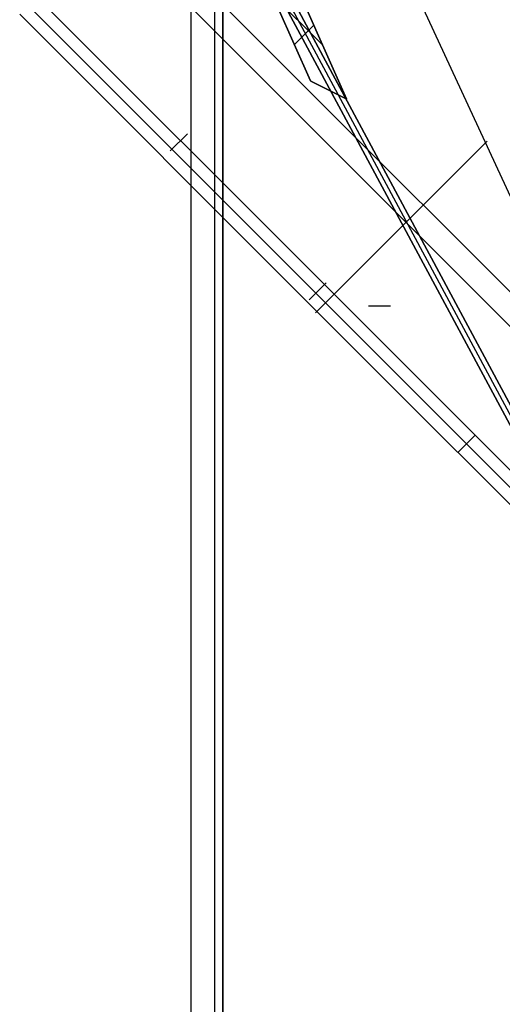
# Model space of a CAD drawing. Header units: millimetres. Extents: x -1690 to 192, y -898 to 54.
# Tile 76 of 256: x -1689 to -1660, y -43 to 18. Entities that reach past the tile are written whole.
import ezdxf

# ---------------------------------------------------------------- set-up
doc = ezdxf.new("R2010")
doc.units = ezdxf.units.MM
doc.header["$MEASUREMENT"] = 0
doc.layers.add('OVIDIO 186x93x72h', color=7, linetype='Continuous')

msp = doc.modelspace()

# ---------------------------------------------------------------- linework, layer by layer
at = {"layer": 'OVIDIO 186x93x72h', "extrusion": (0.265507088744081, 0.8812084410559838, -0.3911235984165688)}
for points in [[(1560.848365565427, 428.9805022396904), (1606.468101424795, 488.2006264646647)], [(1606.468101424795, 488.2006264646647), (1560.848365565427, 428.9805022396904)]]:
    msp.add_lwpolyline(points, dxfattribs=at)
at = {"layer": 'OVIDIO 186x93x72h', "extrusion": (0.2655604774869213, 0.8811853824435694, -0.3911393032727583)}
for points in [[(1560.843984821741, 427.4986469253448), (1607.164284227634, 487.6169424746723)], [(1607.164284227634, 487.6169424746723), (1560.843984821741, 427.4986469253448)]]:
    msp.add_lwpolyline(points, dxfattribs=at)
at = {"layer": 'OVIDIO 186x93x72h', "extrusion": (0.2028516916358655, -0.1089792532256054, 0.973126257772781)}
for points in [[(-750.5095210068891, 1609.817011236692), (-750.5095210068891, 1449.161166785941)], [(-750.5095210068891, 1449.161166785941), (-750.5095210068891, 1609.817011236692)]]:
    msp.add_lwpolyline(points, dxfattribs=at)
at = {"layer": 'OVIDIO 186x93x72h', "extrusion": (0.2028516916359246, -0.1089792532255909, 0.9731262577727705)}
msp.add_lwpolyline([(-750.8049910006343, 1609.81701123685), (-750.8049910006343, 1449.161166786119)], dxfattribs=at)
at = {"layer": 'OVIDIO 186x93x72h', "extrusion": (0.2028516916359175, -0.1089792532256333, 0.9731262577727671)}
for points in [[(-751.1004609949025, 1609.817011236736), (-751.1004609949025, 1449.161166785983)], [(-751.1004609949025, 1449.161166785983), (-751.1004609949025, 1609.817011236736)]]:
    msp.add_lwpolyline(points, dxfattribs=at)
at = {"layer": 'OVIDIO 186x93x72h', "extrusion": (0.265351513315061, 0.8812750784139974, -0.3910790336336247)}
for points in [[(1561.0770415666, 430.4126578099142), (1603.460689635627, 485.4620829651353)], [(1603.460689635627, 485.4620829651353), (1561.0770415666, 430.4126578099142)]]:
    msp.add_lwpolyline(points, dxfattribs=at)
at = {"layer": 'OVIDIO 186x93x72h', "extrusion": (0.265351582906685, 0.88127507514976, -0.3910789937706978)}
for points in [[(1603.63961871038, 485.3242801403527), (1561.255784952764, 430.274634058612)], [(1561.255784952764, 430.274634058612), (1603.63961871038, 485.3242801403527)]]:
    msp.add_lwpolyline(points, dxfattribs=at)
at = {"layer": 'OVIDIO 186x93x72h', "extrusion": (0.2357022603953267, -0.2357022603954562, 0.9428090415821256)}
msp.add_lwpolyline([(-1155.07277799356, 1376.762160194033), (-1155.07277799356, 1267.684356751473)], dxfattribs=at)
at = {"layer": 'OVIDIO 186x93x72h', "extrusion": (0.2357022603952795, -0.235702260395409, 0.9428090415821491)}
msp.add_lwpolyline([(-1156.02146129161, 1267.684356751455), (-1156.02146129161, 1376.762160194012)], dxfattribs=at)
at = {"layer": 'OVIDIO 186x93x72h', "extrusion": (0.235702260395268, -0.2357022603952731, 0.942809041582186)}
msp.add_lwpolyline([(-1158.867511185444, 1267.684356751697), (-1158.867511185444, 1376.762160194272)], dxfattribs=at)
at = {"layer": 'OVIDIO 186x93x72h', "extrusion": (0.2357022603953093, -0.2357022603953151, 0.9428090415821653)}
msp.add_lwpolyline([(-1157.918827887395, 1376.762160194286), (-1157.918827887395, 1267.684356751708)], dxfattribs=at)
at = {"layer": 'OVIDIO 186x93x72h', "extrusion": (0.8811853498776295, 0.2655605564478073, 0.3911393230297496)}
for points in [[(466.361054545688, 1224.926705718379), (512.6813350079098, 1285.044959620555)], [(512.6813350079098, 1285.044959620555), (466.361054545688, 1224.926705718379)]]:
    msp.add_lwpolyline(points, dxfattribs=at)
at = {"layer": 'OVIDIO 186x93x72h', "extrusion": (0.8812084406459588, 0.2655070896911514, 0.3911235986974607)}
for points in [[(511.8570497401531, 1285.56977938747), (466.2373187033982, 1226.349661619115)], [(466.2373187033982, 1226.349661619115), (511.8570497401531, 1285.56977938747)]]:
    msp.add_lwpolyline(points, dxfattribs=at)
at = {"layer": 'OVIDIO 186x93x72h'}
for points in [[(-1678.93964009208, -422.0917422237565), (-1678.93964009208, 27.58768300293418)], [(-1677.479766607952, -422.0917422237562), (-1677.479766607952, 27.5878316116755)], [(-1676.993142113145, 27.58768300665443), (-1676.993142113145, -422.0917422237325)], [(-1676.993142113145, -422.0917422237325), (-1676.993142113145, 27.58768300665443)], [(-1646.740866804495, -11.73552853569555), (-1682.93222170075, 24.45582636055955)], [(-1647.801377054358, -12.79603878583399), (-1683.985366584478, 23.38795074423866)], [(-1670.861290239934, 16.03450305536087), (-1673.958541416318, 19.13191749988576)], [(-1671.277763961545, 0.7799696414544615), (-1688.95083629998, 18.4530419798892)], [(-1671.277569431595, 0.7801641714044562), (-1652.751371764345, -17.74603349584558)], [(-1653.281776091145, -18.27643782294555), (-1671.807971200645, 0.2497624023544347)], [(-1671.807971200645, 0.2497624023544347), (-1653.281776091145, -18.27643782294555)], [(-1662.544873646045, -9.01333771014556), (-1661.484128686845, -7.952592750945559)]]:
    msp.add_lwpolyline(points, dxfattribs=at)
at = {"layer": 'OVIDIO 186x93x72h', "extrusion": (1, 0, 0)}
for points in [[(-422.0917422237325, 717.373581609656), (27.58768299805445, 717.3735813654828)], [(27.58768299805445, 717.3735813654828), (-422.0917422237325, 717.373581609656)], [(27.20815148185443, 715.0847275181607), (-422.0917422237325, 715.0847275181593)], [(-422.0917422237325, 715.0847275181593), (27.20815148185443, 715.0847275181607)]]:
    msp.add_lwpolyline(points, dxfattribs=at)
at = {"layer": 'OVIDIO 186x93x72h', "extrusion": (0.1089792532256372, -0.2028516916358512, 0.9731262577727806)}
for points in [[(-1465.210332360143, 960.7299847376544), (-1465.210332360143, 800.0741402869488)], [(-1465.210332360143, 800.0741402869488), (-1465.210332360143, 960.7299847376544)]]:
    msp.add_lwpolyline(points, dxfattribs=at)
at = {"layer": 'OVIDIO 186x93x72h', "extrusion": (0.1089792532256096, -0.2028516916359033, 0.9731262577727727)}
msp.add_lwpolyline([(-1464.914862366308, 960.72998473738), (-1464.914862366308, 800.0741402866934)], dxfattribs=at)
at = {"layer": 'OVIDIO 186x93x72h', "extrusion": (0.9999999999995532, 9.452204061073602e-07, 0)}
for points in [[(-422.0901568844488, 716.4272176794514), (27.20973682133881, 716.4263683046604)], [(27.20973682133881, 716.4263683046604), (-422.0901568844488, 716.4272176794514)]]:
    msp.add_lwpolyline(points, dxfattribs=at)
at = {"layer": 'OVIDIO 186x93x72h', "extrusion": (0.1089792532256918, -0.2028516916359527, 0.9731262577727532)}
for points in [[(-1464.619392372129, 800.0741402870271), (-1464.619392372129, 960.7299847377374)], [(-1464.619392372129, 960.7299847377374), (-1464.619392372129, 800.0741402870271)]]:
    msp.add_lwpolyline(points, dxfattribs=at)
at = {"layer": 'OVIDIO 186x93x72h', "extrusion": (0.8812750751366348, 0.2653515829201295, 0.3910789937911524)}
for points in [[(466.2725400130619, 1227.474882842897), (508.6561952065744, 1282.524296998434)], [(508.6561952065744, 1282.524296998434), (466.2725400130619, 1227.474882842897)]]:
    msp.add_lwpolyline(points, dxfattribs=at)
at = {"layer": 'OVIDIO 186x93x72h', "extrusion": (0.8812750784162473, 0.2653515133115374, 0.3910790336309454)}
for points in [[(466.0932895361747, 1227.612492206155), (508.477116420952, 1282.662149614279)], [(508.477116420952, 1282.662149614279), (466.0932895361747, 1227.612492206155)]]:
    msp.add_lwpolyline(points, dxfattribs=at)
at = {"layer": 'OVIDIO 186x93x72h', "extrusion": (0.1089854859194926, -0.2028612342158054, 0.9731235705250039)}
msp.add_lwpolyline([(-1462.781184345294, 954.1647892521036), (-1462.781184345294, 944.1226596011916)], dxfattribs=at)
at = {"layer": 'OVIDIO 186x93x72h', "extrusion": (0.1089792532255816, -0.2028516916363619, 0.9731262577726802)}
msp.add_lwpolyline([(-1462.193672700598, 954.1528372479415), (-1462.193672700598, 944.1107075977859)], dxfattribs=at)
at = {"layer": 'OVIDIO 186x93x72h', "extrusion": (0.1089792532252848, -0.202851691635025, 0.9731262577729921)}
msp.add_lwpolyline([(-1461.602732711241, 944.1107075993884), (-1461.602732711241, 954.1528372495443)], dxfattribs=at)
at = {"layer": 'OVIDIO 186x93x72h', "extrusion": (3.152902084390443e-06, -7.099553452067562e-06, 0.9999999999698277)}
for points in [[(-1669.384999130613, 12.71026163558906), (-1673.226336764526, 21.36000118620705)], [(-1673.226336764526, 21.36000118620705), (-1669.384999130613, 12.71026163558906)]]:
    msp.add_lwpolyline(points, dxfattribs=at)
at = {"layer": 'OVIDIO 186x93x72h', "extrusion": (3.152902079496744e-06, -7.099553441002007e-06, 0.9999999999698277)}
for points in [[(-1674.612792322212, 20.6051282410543), (-1671.598018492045, 13.81660535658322)], [(-1671.598018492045, 13.81660535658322), (-1674.612792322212, 20.6051282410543)]]:
    msp.add_lwpolyline(points, dxfattribs=at)
at = {"layer": 'OVIDIO 186x93x72h', "extrusion": (-0.0004026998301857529, 0.0004026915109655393, 0.9999998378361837)}
for points in [[(-1688.426103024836, 18.98865636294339), (-1670.748266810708, 1.31118821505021)], [(-1670.748266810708, 1.31118821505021), (-1688.426103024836, 18.98865636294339)]]:
    msp.add_lwpolyline(points, dxfattribs=at)
at = {"layer": 'OVIDIO 186x93x72h', "extrusion": (-8.002650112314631e-07, 8.002674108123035e-07, 0.9999999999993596)}
for points in [[(-1671.80797330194, 0.2497645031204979), (-1689.476442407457, 17.91828658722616)], [(-1689.476442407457, 17.91828658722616), (-1671.80797330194, 0.2497645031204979)]]:
    msp.add_lwpolyline(points, dxfattribs=at)
at = {"layer": 'OVIDIO 186x93x72h', "extrusion": (-1.531191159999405e-05, -1.531110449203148e-05, 0.9999999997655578)}
msp.add_lwpolyline([(-1671.389526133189, 17.2596779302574), (-1672.581772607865, 16.06749430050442)], dxfattribs=at)
at = {"layer": 'OVIDIO 186x93x72h', "extrusion": (-0.2761227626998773, -0.1226216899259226, 0.9532681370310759)}
msp.add_lwpolyline([(-689.7783334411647, -1232.753991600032), (-689.7783334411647, -1234.253991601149)], dxfattribs=at)
at = {"layer": 'OVIDIO 186x93x72h', "extrusion": (0.9840531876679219, -0.05870066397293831, 0.1679093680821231)}
msp.add_lwpolyline([(-87.2989386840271, 986.9055255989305), (-85.36037581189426, 981.4488218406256)], dxfattribs=at)
at = {"layer": 'OVIDIO 186x93x72h', "extrusion": (5.879337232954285e-06, 0.999999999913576, 1.17593179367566e-05)}
msp.add_lwpolyline([(1668.032304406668, 711.8338429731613), (1666.690683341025, 714.5172319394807)], dxfattribs=at)
at = {"layer": 'OVIDIO 186x93x72h', "extrusion": (0.1089855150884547, -0.2028614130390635, 0.9731235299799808)}
for points in [[(-1462.781389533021, 944.1223847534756), (-1462.781389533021, 886.7412584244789)], [(-1462.781389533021, 886.7412584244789), (-1462.781389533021, 944.1223847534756)]]:
    msp.add_lwpolyline(points, dxfattribs=at)
at = {"layer": 'OVIDIO 186x93x72h', "extrusion": (-6.135810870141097e-06, 3.067445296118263e-06, 0.9999999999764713)}
for points in [[(-1671.591354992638, 13.80931182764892), (-1669.378335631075, 12.70296810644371)], [(-1669.378335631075, 12.70296810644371), (-1671.591354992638, 13.80931182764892)]]:
    msp.add_lwpolyline(points, dxfattribs=at)
at = {"layer": 'OVIDIO 186x93x72h', "extrusion": (0.1089886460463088, -0.2028662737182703, 0.9731221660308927)}
for points in [[(-1466.003080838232, 946.8927458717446), (-1466.003080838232, 944.2292880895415)], [(-1466.003080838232, 944.2292880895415), (-1466.003080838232, 946.8927458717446)]]:
    msp.add_lwpolyline(points, dxfattribs=at)
at = {"layer": 'OVIDIO 186x93x72h', "extrusion": (0.9840532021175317, -0.05870066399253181, 0.1679092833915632)}
msp.add_lwpolyline([(-86.01750642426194, 981.2151748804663), (-87.95608956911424, 986.671933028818)], dxfattribs=at)
at = {"layer": 'OVIDIO 186x93x72h', "extrusion": (0.1089886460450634, -0.2028662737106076, 0.9731221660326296)}
for points in [[(-1464.205670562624, 944.1282232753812), (-1464.205670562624, 886.7470969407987)], [(-1464.205670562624, 886.7470969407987), (-1464.205670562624, 944.1282232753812)]]:
    msp.add_lwpolyline(points, dxfattribs=at)
at = {"layer": 'OVIDIO 186x93x72h', "extrusion": (0.1089886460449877, -0.2028662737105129, 0.9731221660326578)}
msp.add_lwpolyline([(-1463.492724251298, 886.7470969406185), (-1463.492724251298, 944.1282232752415)], dxfattribs=at)
at = {"layer": 'OVIDIO 186x93x72h', "extrusion": (-0.2760888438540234, -0.122609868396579, 0.9532794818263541)}
msp.add_lwpolyline([(-689.7848726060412, -1233.275012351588), (-689.7848726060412, -1234.290255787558)], dxfattribs=at)
at = {"layer": 'OVIDIO 186x93x72h', "extrusion": (0.1089886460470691, -0.2028662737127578, 0.9731221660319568)}
msp.add_lwpolyline([(-1465.290134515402, 944.2292881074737), (-1465.290134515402, 945.9089457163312)], dxfattribs=at)
at = {"layer": 'OVIDIO 186x93x72h', "extrusion": (-0.2760888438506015, -0.1226098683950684, 0.9532794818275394)}
msp.add_lwpolyline([(-688.4925870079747, -1234.290255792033), (-688.4925870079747, -1232.790255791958)], dxfattribs=at)
at = {"layer": 'OVIDIO 186x93x72h', "extrusion": (0.1089886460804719, -0.2028662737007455, 0.9731221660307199)}
for points in [[(-1464.577188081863, 944.9251457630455), (-1464.577188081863, 944.2292883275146)], [(-1464.577188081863, 944.2292883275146), (-1464.577188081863, 944.9251457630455)]]:
    msp.add_lwpolyline(points, dxfattribs=at)
at = {"layer": 'OVIDIO 186x93x72h', "extrusion": (0.9998841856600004, -0.0002316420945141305, -0.01521714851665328)}
msp.add_lwpolyline([(0.2109460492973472, -28.05443547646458), (10.75233161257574, 664.3553455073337)], dxfattribs=at)
at = {"layer": 'OVIDIO 186x93x72h', "extrusion": (-0.4726049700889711, 0.4948070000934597, 0.7292534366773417)}
msp.add_lwpolyline([(1193.862223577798, -369.7872698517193), (1193.86115233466, -369.7411956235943), (1193.861500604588, -369.6949543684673), (1193.863281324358, -369.6486113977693), (1193.866503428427, -369.6022330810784), (1193.871171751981, -369.555886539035), (1193.877286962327, -369.5096393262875), (1193.884845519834, -369.4635591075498), (1193.893839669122, -369.4177133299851), (1193.904257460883, -369.3721688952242), (1193.916082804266, -369.3269918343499), (1193.92929554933, -369.2822469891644), (1193.943871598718, -369.2379977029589), (1193.959783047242, -369.1943055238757), (1193.976998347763, -369.1512299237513), (1193.995482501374, -369.1088280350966), (1194.015197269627, -369.0671544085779)], dxfattribs=at)
at = {"layer": 'OVIDIO 186x93x72h', "extrusion": (0.01521891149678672, 0.01521891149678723, 0.9997683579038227)}
msp.add_lwpolyline([(-1679.351376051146, 10.57733996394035), (-1680.412128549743, 9.516833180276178)], dxfattribs=at)
at = {"layer": 'OVIDIO 186x93x72h', "extrusion": (-0.0002316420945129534, 0.9998841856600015, -0.01521714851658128)}
msp.add_lwpolyline([(1671.291153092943, -2.624286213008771), (1660.745003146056, 690.0984427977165)], dxfattribs=at)
at = {"layer": 'OVIDIO 186x93x72h', "extrusion": (0.02146384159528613, -0.04629577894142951, 0.9986971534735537)}
msp.add_lwpolyline([(-1502.554941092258, 641.7650586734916), (-1502.554941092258, 742.2780942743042)], dxfattribs=at)
at = {"layer": 'OVIDIO 186x93x72h', "extrusion": (0.007397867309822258, 0.007397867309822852, 0.9999452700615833)}
for points in [[(-1671.742789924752, 0.3606828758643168), (-1670.682069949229, 1.421344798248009)], [(-1670.682069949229, 1.421344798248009), (-1671.742789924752, 0.3606828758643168)]]:
    msp.add_lwpolyline(points, dxfattribs=at)
at = {"layer": 'OVIDIO 186x93x72h', "extrusion": (-0.0003781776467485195, 0.0003781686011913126, 0.9999998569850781)}
for points in [[(-1670.74821801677, 1.311155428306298), (-1652.221794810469, -17.21482199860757)], [(-1652.221794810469, -17.21482199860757), (-1670.74821801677, 1.311155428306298)]]:
    msp.add_lwpolyline(points, dxfattribs=at)

doc.saveas('drawing.dxf')
